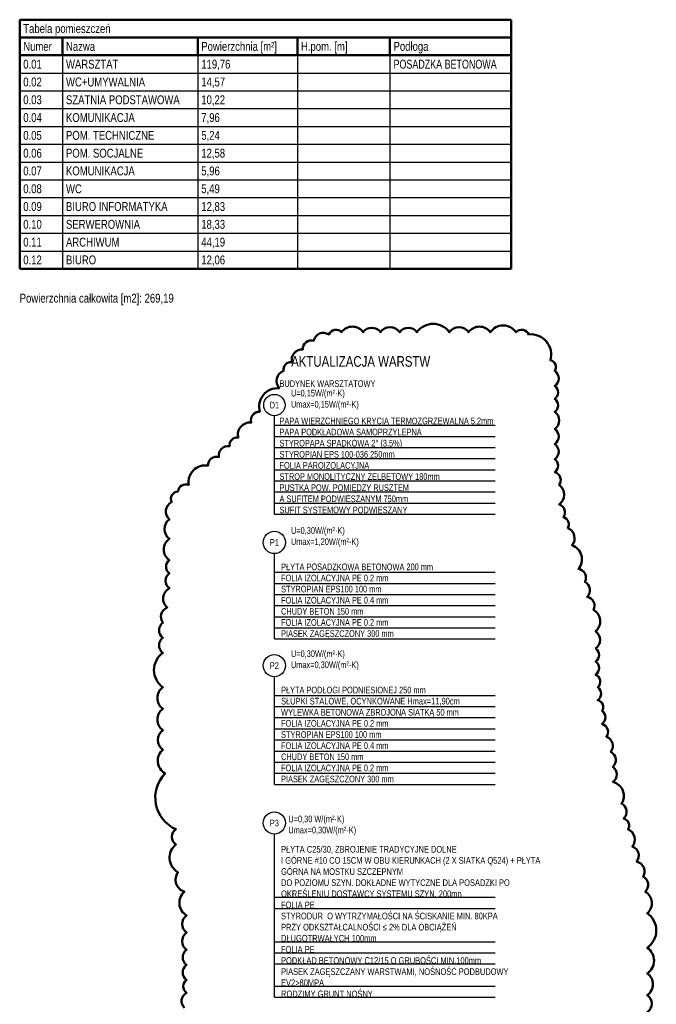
# Model space of a CAD drawing. Header units: centimetres. Extents: x 0 to 55409, y -2708 to 14680.
# Tile 7 of 215: x 33186 to 34616, y -1021 to 1193. Entities that reach past the tile are written whole.
import ezdxf
from ezdxf.enums import TextEntityAlignment as Align

# ---------------------------------------------------------------- set-up
doc = ezdxf.new("R2010")
doc.units = ezdxf.units.CM
doc.header["$LTSCALE"] = 0.01
for name, color, linetype in [('CKOPIS_WIDOK', 3, 'Continuous'), ('CKPODLOGA_OPIS', 3, 'Continuous'), ('CKPODLOGA_OTOCZKI', 1, 'Continuous'), ('CKTABELE', 7, 'Continuous')]:
    doc.layers.add(name, color=color, linetype=linetype)
doc.layers.add('CKREWIZJA', color=1, linetype='Continuous', lineweight=50)
doc.styles.add('RomanS', font='romans.shx', dxfattribs={"width": 0.8})
doc.styles.get("Standard").update_dxf_attribs({"font": 'ic-simplex.shx', "width": 0.8})
doc.styles.add('TABELE', font='ic-simplex.shx', dxfattribs={"width": 0.8})

# ---------------------------------------------------------------- blocks, each defined once
blk = doc.blocks.new('*U226')
at = {"color": 0}
blk.add_circle((0, 0), 25, dxfattribs=at)
at = {"layer": 'CKPODLOGA_OPIS', "width": 0.8}
blk.add_attdef('OZNAČENÍ', text='', height=15, dxfattribs=at).set_placement((0, 0), align=Align.MIDDLE_CENTER)
blk = doc.blocks.new('*U400')
at = {"color": 0}
blk.add_circle((0, 0), 40, dxfattribs=at)
at = {"layer": 'CKPODLOGA_OPIS', "width": 0.8}
blk.add_attdef('OZNAČENÍ', text='', height=25, rotation=90, dxfattribs=at).set_placement((0, 0), align=Align.MIDDLE_CENTER)

msp = doc.modelspace()

# ---------------------------------------------------------------- linework, layer by layer
at = {"layer": 'CKPODLOGA_OTOCZKI'}
for p, q in [((33758.025, 81.126), (33758.025, 302.359)), ((33758.025, 281.126), (34254.025, 281.126)), ((33758.025, 256.126), (34254.025, 256.126)), ((33758.025, 231.126), (34254.025, 231.126)), ((33758.025, 206.126), (34254.025, 206.126)), ((33758.025, 181.126), (34254.025, 181.126)), ((33758.025, 156.126), (34254.025, 156.126)), ((33758.025, 131.126), (34254.025, 131.126)), ((33758.025, 106.126), (34254.025, 106.126)), ((33758.025, 81.126), (34254.025, 81.126)), ((33758.025, -199.315), (33758.025, -7.383)), ((33758.025, -49.315), (34254.025, -49.315)), ((33758.025, -74.315), (34254.025, -74.315)), ((33758.025, -99.315), (34254.025, -99.315)), ((33758.025, -124.315), (34254.025, -124.315)), ((33758.025, -149.315), (34254.025, -149.315)), ((33758.025, -174.315), (34254.025, -174.315)), ((33758.025, -199.315), (34254.025, -199.315)), ((33758.025, -526.22), (33758.025, -284.287)), ((33758.025, -326.22), (34254.025, -326.22)), ((33758.025, -351.22), (34254.025, -351.22)), ((33758.025, -376.22), (34254.025, -376.22)), ((33758.025, -401.22), (34254.025, -401.22)), ((33758.025, -426.22), (34254.025, -426.22)), ((33758.025, -451.22), (34254.025, -451.22)), ((33758.025, -476.22), (34254.025, -476.22)), ((33758.025, -501.22), (34254.025, -501.22)), ((33758.025, -526.22), (34254.025, -526.22)), ((33758.025, -526.22), (34254.025, -526.22)), ((33758.025, -1004.893), (33758.025, -637.961)), ((33758.025, -779.893), (34254.025, -779.893)), ((33758.025, -804.893), (34254.025, -804.893)), ((33758.025, -879.893), (34254.025, -879.893)), ((33758.025, -904.893), (34254.025, -904.893)), ((33758.025, -929.893), (34254.025, -929.893)), ((33758.025, -979.893), (34254.025, -979.893)), ((33758.025, -1004.893), (34254.025, -1004.893))]:
    msp.add_line(p, q, dxfattribs=at)
at = {"layer": 'CKREWIZJA'}
msp.add_lwpolyline([(34596.084, -1038.413, 0.5206), (34596.084, -999.713, 0.5206), (34596.084, -951.339, 0.5206), (34596.084, -893.289, 0.5206), (34596.084, -815.889, 0.5206), (34591.246, -767.515, 0.5206), (34586.409, -733.652, 0.5206), (34571.896, -699.79, 0.5206), (34562.221, -665.928, 0.5206), (34552.546, -627.228, 0.5206), (34542.872, -603.041, 0.5206), (34538.034, -569.178, 0.5206), (34518.684, -520.804, 0.5206), (34518.684, -486.941, 0.5206), (34513.847, -453.079, 0.5206), (34504.172, -419.217, 0.5206), (34494.497, -390.192, 0.5206), (34494.497, -361.167, 0.5206), (34484.822, -336.979, 0.5206), (34484.822, -307.955, 0.5206), (34479.984, -278.93, 0.5206), (34479.984, -249.905, 0.5206), (34479.984, -220.88, 0.5206), (34479.984, -182.18, 0.5206), (34475.147, -133.806, 0.5206), (34460.634, -104.781, 0.5206), (34455.797, -70.918, 0.5206), (34441.285, -41.894, 0.5206), (34426.772, 11.319, 0.5206), (34417.097, 50.018, 0.5206), (34407.422, 74.206, 0.5206), (34397.747, 103.231, 0.5206), (34397.747, 146.768, 0.5206), (34388.072, 175.793, 0.5206), (34388.072, 204.818, 0.5206), (34388.072, 238.68, 0.5206), (34388.072, 272.542, 0.5206), (34388.072, 311.242, 0.5206), (34388.072, 340.267, 0.5206), (34388.072, 369.292, 0.5206), (34388.072, 403.154, 0.5206), (34378.397, 427.341, 0.5206), (34330.023, 485.391, 0.5206), (34300.998, 490.229, 0.5206), (34242.948, 490.229, 0.5206), (34194.573, 490.229, 0.5206), (34151.036, 490.229, 0.5206), (34078.474, 490.229, 0.5206), (34039.774, 490.229, 0.5206), (33996.237, 490.229, 0.5206), (33957.537, 490.229, 0.5206), (33909.162, 490.229, 0.5206), (33880.138, 485.391, 0.5206), (33846.275, 470.879, 0.5206), (33822.088, 451.529, 0.5206), (33797.901, 422.504, 0.5206), (33778.551, 403.154, 0.5206), (33768.876, 364.454, 0.5206), (33725.338, 311.242, 0.5206), (33705.989, 287.055, 0.5206), (33676.964, 253.192, 0.5206), (33657.614, 233.842, 0.5206), (33633.426, 209.655, 0.5206), (33609.239, 190.305, 0.5206), (33565.702, 146.768, 0.5206), (33541.514, 132.255, 0.5206), (33527.002, 108.068, 0.5206), (33522.165, 69.368, 0.5206), (33522.165, 25.831, 0.5206), (33522.165, -22.544, 0.5206), (33522.165, -51.569, 0.5206), (33522.165, -85.431, 0.5206), (33517.327, -128.968, 0.5206), (33507.652, -162.83, 0.5206), (33507.652, -196.693, 0.5206), (33507.652, -230.555, 0.5206), (33507.652, -307.955, 0.5206), (33507.652, -356.329, 0.5206), (33507.652, -404.704, 0.5206), (33507.652, -448.241, 0.5206), (33512.49, -501.454, 0.5206), (33536.677, -627.228, 0.5206), (33536.677, -661.09, 0.5206), (33541.514, -723.977, 0.5206), (33556.027, -767.515, 0.5206), (33560.864, -820.727, 0.5206), (33560.864, -859.427, 0.5206), (33560.864, -898.126, 0.5206), (33560.864, -931.989, 0.5206), (33560.864, -965.851, 0.5206), (33560.864, -994.876, 0.5206), (33556.027, -1028.738, 0.5206)], format="xyb", dxfattribs=at)
at = {"layer": 'CKTABELE', "color": 6, "lineweight": 50}
for p, q in [((33185.767, 1192.703), (33281.767, 1192.703)), ((33185.767, 1192.703), (33185.767, 1152.703)), ((33281.767, 1192.703), (33585.767, 1192.703)), ((33585.767, 1192.703), (33809.767, 1192.703)), ((33809.767, 1192.703), (34017.767, 1192.703)), ((34017.767, 1192.703), (34289.767, 1192.703)), ((34289.767, 1192.703), (34289.767, 1152.703)), ((33185.767, 1152.703), (33185.767, 1112.703)), ((33185.767, 1152.703), (33281.767, 1152.703)), ((33281.767, 1152.703), (33585.767, 1152.703)), ((33281.767, 1152.703), (33281.767, 1112.703)), ((33585.767, 1152.703), (33809.767, 1152.703)), ((33585.767, 1152.703), (33585.767, 1112.703)), ((33809.767, 1152.703), (34017.767, 1152.703)), ((33809.767, 1152.703), (33809.767, 1112.703)), ((34017.767, 1152.703), (34289.767, 1152.703)), ((34017.767, 1152.703), (34017.767, 1112.703)), ((34289.767, 1152.703), (34289.767, 1112.703)), ((33185.767, 1112.703), (33185.767, 632.703)), ((33185.767, 1112.703), (33281.767, 1112.703)), ((33281.767, 1112.703), (33585.767, 1112.703)), ((33585.767, 1112.703), (33809.767, 1112.703)), ((33809.767, 1112.703), (34017.767, 1112.703)), ((34017.767, 1112.703), (34289.767, 1112.703)), ((34289.767, 1112.703), (34289.767, 632.703)), ((33185.767, 632.703), (33281.767, 632.703)), ((33281.767, 632.703), (33585.767, 632.703)), ((33585.767, 632.703), (33809.767, 632.703)), ((33809.767, 632.703), (34017.767, 632.703)), ((34017.767, 632.703), (34289.767, 632.703))]:
    msp.add_line(p, q, dxfattribs=at)
at = {"layer": 'CKTABELE'}
for p, q in [((33281.767, 1112.703), (33281.767, 632.703)), ((33585.767, 1112.703), (33585.767, 632.703)), ((33809.767, 1112.703), (33809.767, 632.703)), ((34017.767, 1112.703), (34017.767, 632.703)), ((33185.767, 1072.703), (33281.767, 1072.703)), ((33281.767, 1072.703), (33585.767, 1072.703)), ((33585.767, 1072.703), (33809.767, 1072.703)), ((33809.767, 1072.703), (34017.767, 1072.703)), ((34017.767, 1072.703), (34289.767, 1072.703)), ((33185.767, 1032.703), (33281.767, 1032.703)), ((33281.767, 1032.703), (33585.767, 1032.703)), ((33585.767, 1032.703), (33809.767, 1032.703)), ((33809.767, 1032.703), (34017.767, 1032.703)), ((34017.767, 1032.703), (34289.767, 1032.703)), ((33185.767, 992.703), (33281.767, 992.703)), ((33281.767, 992.703), (33585.767, 992.703)), ((33585.767, 992.703), (33809.767, 992.703)), ((33809.767, 992.703), (34017.767, 992.703)), ((34017.767, 992.703), (34289.767, 992.703)), ((33185.767, 952.703), (33281.767, 952.703)), ((33281.767, 952.703), (33585.767, 952.703)), ((33585.767, 952.703), (33809.767, 952.703)), ((33809.767, 952.703), (34017.767, 952.703)), ((34017.767, 952.703), (34289.767, 952.703)), ((33185.767, 912.703), (33281.767, 912.703)), ((33281.767, 912.703), (33585.767, 912.703)), ((33585.767, 912.703), (33809.767, 912.703)), ((33809.767, 912.703), (34017.767, 912.703)), ((34017.767, 912.703), (34289.767, 912.703)), ((33185.767, 872.703), (33281.767, 872.703)), ((33281.767, 872.703), (33585.767, 872.703)), ((33281.767, 872.703), (33585.767, 872.703)), ((33585.767, 872.703), (33809.767, 872.703)), ((33585.767, 872.703), (33809.767, 872.703)), ((33809.767, 872.703), (34017.767, 872.703)), ((33809.767, 872.703), (34017.767, 872.703)), ((34017.767, 872.703), (34289.767, 872.703)), ((34017.767, 872.703), (34289.767, 872.703)), ((33185.767, 832.703), (33281.767, 832.703)), ((33281.767, 832.703), (33585.767, 832.703)), ((33585.767, 832.703), (33809.767, 832.703)), ((33809.767, 832.703), (34017.767, 832.703)), ((34017.767, 832.703), (34289.767, 832.703)), ((33185.767, 792.703), (33281.767, 792.703)), ((33281.767, 792.703), (33585.767, 792.703)), ((33585.767, 792.703), (33809.767, 792.703)), ((33809.767, 792.703), (34017.767, 792.703)), ((34017.767, 792.703), (34289.767, 792.703)), ((33185.767, 752.703), (33281.767, 752.703)), ((33281.767, 752.703), (33585.767, 752.703)), ((33585.767, 752.703), (33809.767, 752.703)), ((33809.767, 752.703), (34017.767, 752.703)), ((34017.767, 752.703), (34289.767, 752.703)), ((33185.767, 712.703), (33281.767, 712.703)), ((33281.767, 712.703), (33585.767, 712.703)), ((33585.767, 712.703), (33809.767, 712.703)), ((33809.767, 712.703), (34017.767, 712.703)), ((34017.767, 712.703), (34289.767, 712.703)), ((33185.767, 672.703), (33281.767, 672.703)), ((33281.767, 672.703), (33585.767, 672.703)), ((33585.767, 672.703), (33809.767, 672.703)), ((33809.767, 672.703), (34017.767, 672.703)), ((34017.767, 672.703), (34289.767, 672.703))]:
    msp.add_line(p, q, dxfattribs=at)

# ---------------------------------------------------------------- block references
at = {"layer": 'CKPODLOGA_OTOCZKI'}
ref = msp.add_blockref('*U400', (33758.025, 326.359), dxfattribs=dict(at, xscale=0.5999999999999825, yscale=0.5999999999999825, zscale=0.5999999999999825, rotation=270))
ref.add_attrib('Označení', 'D1', dxfattribs={"layer": 'CKPODLOGA_OPIS', "height": 15, "width": 0.8}).set_placement((33758.025, 326.359), align=Align.MIDDLE_CENTER)
ref = msp.add_blockref('*U226', (33758.025, 17.617), dxfattribs=at)
ref.add_attrib('Označení', 'P1', dxfattribs={"layer": 'CKPODLOGA_OPIS', "height": 15, "width": 0.8}).set_placement((33758.025, 17.617), align=Align.MIDDLE_CENTER)
ref = msp.add_blockref('*U226', (33758.025, -259.287), dxfattribs=at)
ref.add_attrib('Označení', 'P2', dxfattribs={"layer": 'CKPODLOGA_OPIS', "height": 15, "width": 0.8}).set_placement((33758.025, -259.287), align=Align.MIDDLE_CENTER)
ref = msp.add_blockref('*U226', (33758.025, -612.961), dxfattribs=at)
ref.add_attrib('Označení', 'P3', dxfattribs={"layer": 'CKPODLOGA_OPIS', "height": 15, "width": 0.8}).set_placement((33758.025, -612.961), align=Align.MIDDLE_CENTER)

# ---------------------------------------------------------------- texts
at = {"layer": 'CKOPIS_WIDOK', "char_height": 15, "width": 660, "attachment_point": 7}
for s, insert in [('BUDYNEK WARSZTATOWY', (33769.557, 366.838)), ('U=0,15W/(m²·K)\\PUmax=0,15W/(m²·K)', (33795.31, 316.222)), ('\\PPAPA WIERZCHNIEGO KRYCIA TERMOZGRZEWALNA 5,2mm\\PPAPA PODKŁADOWA SAMOPRZYLEPNA \\PSTYROPAPA SPADKOWA 2%%D (3,5%)\\PSTYROPIAN EPS 100-036 250mm\\PFOLIA PAROIZOLACYJNA\\PSTROP MONOLITYCZNY ŻELBETOWY 180mm\\PPUSTKA POW. POMIĘDZY RUSZTEM \\PA SUFITEM PODWIESZANYM 750mm\\PSUFIT SYSTEMOWY PODWIESZANY', (33769.557, 83.01)), ('U=0,30W/(m²·K)\\PUmax=1,20W/(m²·K)', (33795.31, 7.48)), ('U=0,30W/(m²·K)\\PUmax=0,30W/(m²·K)', (33795.31, -269.425)), ('U=0,30 W/(m²·K)\\PUmax=0,30W/(m²·K)', (33789.447, -640.924))]:
    msp.add_mtext(s, dxfattribs=dict(at, insert=insert))
at = {"layer": 'CKPODLOGA_OPIS', "char_height": 15, "attachment_point": 7}
for s, insert, width in [('PŁYTA POSADZKOWA BETONOWA 200 mm\\PFOLIA IZOLACYJNA PE 0.2 mm\\PSTYROPIAN EPS100 100 mm\\PFOLIA IZOLACYJNA PE 0.4 mm\\PCHUDY BETON 150 mm\\PFOLIA IZOLACYJNA PE 0.2 mm\\PPIASEK ZAGĘSZCZONY 300 mm', (33773.088, -199.315), 570), ('PŁYTA PODŁOGI PODNIESIONEJ 250 mm\\P{\\W0.7;SŁUPKI STALOWE, OCYNKOWANE Hmax=11,90cm} \\PWYLEWKA BETONOWA ZBROJONA SIATKĄ 50 mm\\PFOLIA IZOLACYJNA PE 0.2 mm\\PSTYROPIAN EPS100 100 mm\\PFOLIA IZOLACYJNA PE 0.4 mm\\PCHUDY BETON 150 mm\\PFOLIA IZOLACYJNA PE 0.2 mm\\PPIASEK ZAGĘSZCZONY 300 mm', (33773.088, -526.22), 570), ('{\\W0.7;PŁYTA C25/30, ZBROJENIE TRADYCYJNE DOLNE \\PI GÓRNE #10 CO 15CM W OBU KIERUNKACH (2 X SIATKA Q524) + PŁYTA GÓRNA NA MOSTKU SZCZEPNYM \\PDO POZIOMU SZYN. DOKŁADNE WYTYCZNE DLA POSADZKI PO OKREŚLENIU DOSTAWCY SYSTEMU SZYN. 200mn\\PFOLIA PE\\P\\pxi-3,l3,t3;STYRODUR  O WYTRZYMAŁOŚCI NA ŚCISKANIE MIN. 80KPA\\P\\pxi-3,l3,t3;PRZY ODKSZTAŁCALNOŚCI \\fMS PGothic|b0|i0|c238|p34;≤ \\Fic-simplex.shx;2% DLA OBCIĄŻEŃ\\P\\pxi0,l0,tz;DŁUGOTRWAŁYCH 100mm\\P\\pxi-3,l3,t3;FOLIA PE\\P\\pxi-3,l3,t3;PODKŁAD BETONOWY C12/15 O GRUBOŚCI MIN.100mm\\P\\pxi-3,l3,t3;PIASEK ZAGĘSZCZANY WARSTWAMI, NOŚNOŚĆ PODBUDOWY\\P\\pxi-3,l3,t3;EV2>80MPA\\P\\pxi-3,l3,t3;RODZIMY GRUNT NOŚNY}', (33773.088, -1004.893), 482.48757)]:
    msp.add_mtext(s, dxfattribs=dict(at, insert=insert, width=width))
at = {"layer": 'CKREWIZJA', "insert": (33795.761, 436.559), "char_height": 24, "width": 589.07422, "attachment_point": 1, "style": 'RomanS'}
msp.add_mtext('\\pxi-3,l3,ql,t3;{\\Fic-simplex.shx;AKTUALIZACJA WARSTW}', dxfattribs=at)
at = {"layer": 'CKTABELE', "style": 'TABELE', "width": 0.8}
msp.add_text('Powierzchnia całkowita [m2]: 269,19', height=20, dxfattribs=at).set_placement((33185.767, 556.703))
at = {"layer": 'CKTABELE', "color": 6, "insert": (33193.767, 1182.703), "char_height": 20, "width": 1088, "attachment_point": 1, "line_spacing_factor": 0.903614, "style": 'TABELE'}
msp.add_mtext('{\\W0.8;Tabela pomieszczeń}', dxfattribs=at)
at = {"layer": 'CKTABELE', "char_height": 20, "attachment_point": 1, "line_spacing_factor": 0.903614, "style": 'TABELE'}
for s, insert, width in [('{\\W0.8;Numer}', (33193.767, 1142.703), 80), ('{\\W0.8;Nazwa}', (33289.767, 1142.703), 288), ('Powierzchnia [m²]', (33593.767, 1142.703), 235.27073), ('\\pxi-3,l3,t3;H.pom. [m]', (33817.767, 1142.703), 192), ('{\\W0.8;Podłoga}', (34025.767, 1142.703), 256), ('{\\W0.8;0.01}', (33193.767, 1102.703), 80), ('{\\W0.8;WARSZTAT}', (33289.767, 1102.703), 288), ('{\\W0.8;119,76}', (33593.767, 1102.703), 208), ('{\\W0.75;POSADZKA BETONOWA}', (34025.767, 1102.703), 292.03288), ('{\\W0.8;0.02}', (33193.767, 1062.703), 80), ('WC+UMYWALNIA', (33289.767, 1062.703), 288), ('{\\W0.8;14,57}', (33593.767, 1062.703), 208), ('{\\W0.8;0.03}', (33193.767, 1022.703), 80), ('{\\W0.8;SZATNIA PODSTAWOWA}', (33289.767, 1022.703), 288), ('{\\W0.8;10,22}', (33593.767, 1022.703), 208), ('{\\W0.8;0.04}', (33193.767, 982.703), 80), ('KOMUNIKACJA', (33289.767, 982.703), 288), ('7,96', (33593.767, 982.703), 208), ('{\\W0.8;0.05}', (33193.767, 942.703), 80), ('POM. TECHNICZNE', (33289.767, 942.703), 288), ('5,24', (33593.767, 942.703), 208), ('{\\W0.8;0.06}', (33193.767, 902.703), 80), ('{\\W0.8;POM. SOCJALNE}', (33289.767, 902.703), 288), ('12,58', (33593.767, 902.703), 208), ('{\\W0.8;0.07}', (33193.767, 862.703), 80), ('KOMUNIKACJA', (33289.767, 862.703), 288), ('{\\W0.8;5,96}', (33593.767, 862.703), 208), ('{\\W0.8;0.08}', (33193.767, 822.703), 80), ('{\\W0.8;WC}', (33289.767, 822.703), 288), ('{\\W0.8;5,49}', (33593.767, 822.703), 208), ('{\\W0.8;0.09}', (33193.767, 782.703), 80), ('{\\W0.8;BIURO INFORMATYKA}', (33289.767, 782.703), 288), ('12,83', (33593.767, 782.703), 208), ('{\\W0.8;0.10}', (33193.767, 742.703), 80), ('{\\W0.8;SERWEROWNIA}', (33289.767, 742.703), 288), ('18,33', (33593.767, 742.703), 208), ('{\\W0.8;0.11}', (33193.767, 702.703), 80), ('{\\W0.8;ARCHIWUM}', (33289.767, 702.703), 288), ('{\\W0.8;44,19}', (33593.767, 702.703), 208), ('{\\W0.8;0.12}', (33193.767, 662.703), 80), ('{\\W0.8;BIURO}', (33289.767, 662.703), 288), ('12,06', (33593.767, 662.703), 208)]:
    msp.add_mtext(s, dxfattribs=dict(at, insert=insert, width=width))

doc.saveas('drawing.dxf')
